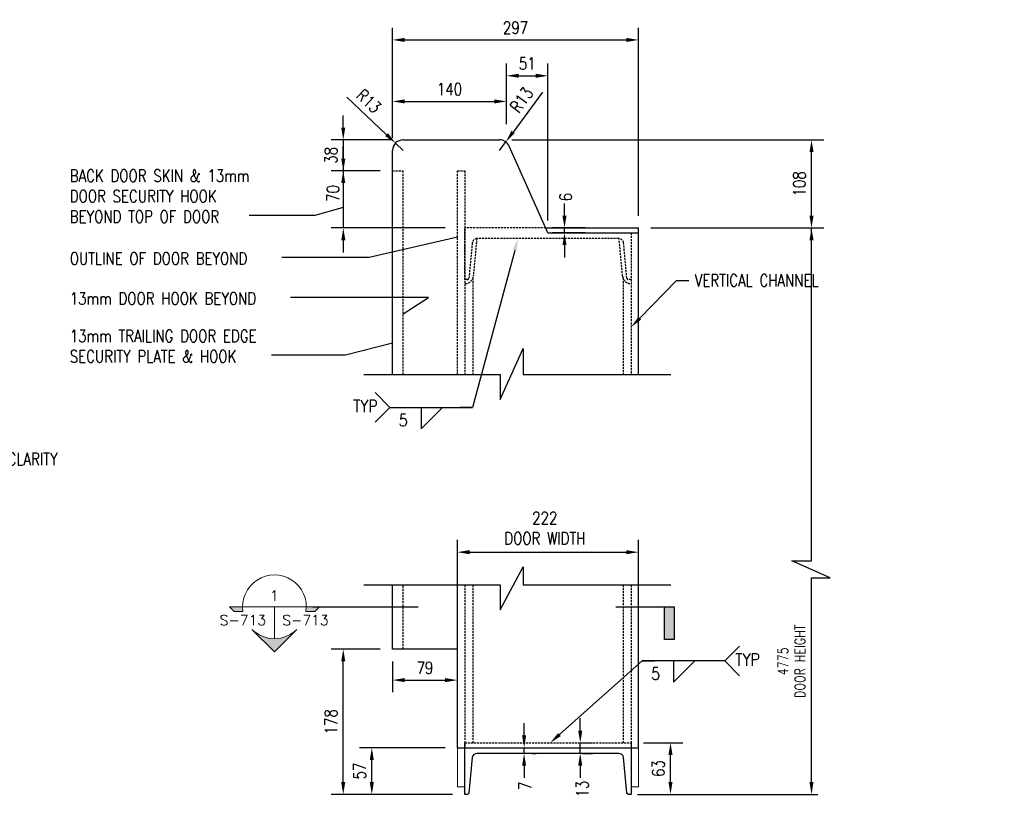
# Model space of a CAD drawing. Header units: millimetres. Extents: x -77 to 4361, y -1560 to 908.
# Tile 3 of 5: x 1292 to 2498, y -45 to 908. Entities that reach past the tile are written whole.
import ezdxf
from ezdxf import colors
from ezdxf.entities.mleader import LeaderData, LeaderLine
from ezdxf.enums import TextEntityAlignment as Align
from ezdxf.math import Vec2, Vec3

# ---------------------------------------------------------------- set-up
doc = ezdxf.new("R2010")
doc.units = ezdxf.units.MM
doc.linetypes.add('HIDDEN', pattern=[0.375, 0.25, -0.125])
for name, color, linetype in [('G-ANNO-TTLS', 1, 'Continuous'), ('S-ANNO-DIMS', 2, 'Continuous'), ('S-ANNO-TEXT', 2, 'Continuous'), ('S-DETL-CONC', 4, 'Continuous'), ('S-SDEL-DIMS', 3, 'Continuous'), ('S-SDEL-LW25', 3, 'Continuous'), ('S-SECT-CONC', 4, 'Continuous'), ('S-SECT-HIDE', 2, 'HIDDEN')]:
    doc.layers.add(name, color=color, linetype=linetype)
for name, color, linetype, lineweight in [('S-ANNO-SYMB', 3, 'Continuous', 18), ('S-SDEL-LW18', 190, 'Continuous', 18), ('S-SDEL-PATT', 170, 'Continuous', 18)]:
    doc.layers.add(name, color=color, linetype=linetype, lineweight=lineweight)
doc.styles.add('ROMANS', font='ROMANS.shx', dxfattribs={"width": 0.8})
doc.styles.add('STD1', font='simplex', dxfattribs={"height": 0.1})
doc.styles.add('Text', font='romans.shx', dxfattribs={"width": 0.8, "height": 3})
doc.dimstyles.new('NFL_1', dxfattribs={"dimscale": 0, "dimtxt": 3, "dimasz": 3, "dimexe": 3, "dimexo": 3, "dimgap": 1.5, "dimtad": 1, "dimdec": 0, "dimzin": 3, "dimdsep": 46, "dimtxsty": 'Text', "dimcen": 3, "dimdle": 3, "dimclrd": 1, "dimclre": 1, "dimclrt": 2, "dimadec": 0, "dimazin": 0, "dimtfac": 0.75, "dimtdec": 0, "dimtmove": 2, "dimatfit": 3, "dimfxl": 0.125, "dimtfillclr": 1, "dimfrac": 2, "dimtolj": 1, "dimtzin": 0, "dimarcsym": 1})
doc.dimstyles.get("Standard").update_dxf_attribs({"dimtxt": 0.125, "dimasz": 0.125, "dimexe": 0.18, "dimexo": 0.0625, "dimgap": 0.125, "dimtad": 0, "dimtih": 1, "dimtoh": 1, "dimdec": 4, "dimzin": 0, "dimdsep": 46, "dimtxsty": 'Text', "dimcen": 0.125, "dimclrt": 2, "dimadec": 0, "dimazin": 0, "dimtfac": 1, "dimtdec": 4, "dimtofl": 0, "dimtmove": 0, "dimatfit": 3, "dimfxl": 0.18, "dimtolj": 1, "dimtzin": 0, "dimarcsym": 0})

# ---------------------------------------------------------------- blocks, each defined once
blk = doc.blocks.new('*D61')
at = {"layer": 'Defpoints', "color": 0, "transparency": 16777216}
for p in [(2040.8, 22.6), (2089, 22.6), (2040.8, -40.6)]:
    blk.add_point(p, dxfattribs=at)
at = {"layer": 'S-SDEL-DIMS', "color": 1, "lineweight": -2, "transparency": 16777216}
for p, q in [((2055.8, 22.6), (2104, 22.6)), ((2089, -25.6), (2089, 7.6)), ((2055.8, -40.6), (2104, -40.6))]:
    blk.add_line(p, q, dxfattribs=at)
at = {"layer": 'S-SDEL-DIMS', "color": 1, "transparency": 16777216}
for points in [[(2086.5, 7.6), (2091.5, 7.6), (2089, 22.6)], [(2086.5, -25.6), (2091.5, -25.6), (2089, -40.6)]]:
    blk.add_solid(points, dxfattribs=at)
at = {"layer": 'S-SDEL-DIMS', "color": 2, "transparency": 16777216, "insert": (2074, -9), "char_height": 15, "attachment_point": 5, "rotation": 90, "style": 'Text'}
blk.add_mtext('\\A1;63', dxfattribs=at)
blk = doc.blocks.new('*D62')
at = {"layer": 'Defpoints', "color": 0, "transparency": 16777216}
for p in [(1879.5, 761.3), (2261.8, 761.3), (2049.8, 653.3)]:
    blk.add_point(p, dxfattribs=at)
at = {"layer": 'S-SDEL-DIMS', "color": 1, "lineweight": -2, "transparency": 16777216}
for p, q in [((1894.5, 761.3), (2276.8, 761.3)), ((2261.8, 668.3), (2261.8, 746.3)), ((2064.8, 653.3), (2276.8, 653.3))]:
    blk.add_line(p, q, dxfattribs=at)
at = {"layer": 'S-SDEL-DIMS', "color": 1, "transparency": 16777216}
for points in [[(2259.3, 746.3), (2264.3, 746.3), (2261.8, 761.3)], [(2259.3, 668.3), (2264.3, 668.3), (2261.8, 653.3)]]:
    blk.add_solid(points, dxfattribs=at)
at = {"layer": 'S-SDEL-DIMS', "color": 2, "transparency": 16777216, "insert": (2246.8, 707.3), "char_height": 15, "attachment_point": 5, "rotation": 90, "style": 'Text'}
blk.add_mtext('\\A1;108', dxfattribs=at)
blk = doc.blocks.new('*D63')
at = {"layer": 'Defpoints', "color": 0, "transparency": 16777216}
for p in [(1888, 808.4), (1888, 765.6), (1748.4, 748.3)]:
    blk.add_point(p, dxfattribs=at)
at = {"layer": 'S-SDEL-DIMS', "color": 1, "lineweight": -2, "transparency": 16777216}
for p, q in [((1748.4, 763.3), (1748.4, 823.4)), ((1888, 780.6), (1888, 823.4)), ((1763.4, 808.4), (1873, 808.4))]:
    blk.add_line(p, q, dxfattribs=at)
at = {"layer": 'S-SDEL-DIMS', "color": 1, "transparency": 16777216}
for points in [[(1763.4, 810.9), (1763.4, 805.9), (1748.4, 808.4)], [(1873, 810.9), (1873, 805.9), (1888, 808.4)]]:
    blk.add_solid(points, dxfattribs=at)
at = {"layer": 'S-SDEL-DIMS', "color": 2, "transparency": 16777216, "insert": (1818.2, 823.4), "char_height": 15, "attachment_point": 5, "style": 'Text'}
blk.add_mtext('\\A1;140', dxfattribs=at)
blk = doc.blocks.new('*D64')
at = {"layer": 'Defpoints', "color": 0, "transparency": 16777216}
for p in [(1938.8, 839.8), (1888, 808.4), (1938.8, 647.3)]:
    blk.add_point(p, dxfattribs=at)
at = {"layer": 'S-SDEL-DIMS', "color": 1, "lineweight": -2, "transparency": 16777216}
for p, q in [((1888, 823.4), (1888, 854.8)), ((1938.8, 662.3), (1938.8, 854.8)), ((1903, 839.8), (1923.8, 839.8))]:
    blk.add_line(p, q, dxfattribs=at)
at = {"layer": 'S-SDEL-DIMS', "color": 1, "transparency": 16777216}
for points in [[(1903, 842.3), (1903, 837.3), (1888, 839.8)], [(1923.8, 842.3), (1923.8, 837.3), (1938.8, 839.8)]]:
    blk.add_solid(points, dxfattribs=at)
at = {"layer": 'S-SDEL-DIMS', "color": 2, "transparency": 16777216, "insert": (1913.4, 854.8), "char_height": 15, "attachment_point": 5, "style": 'Text'}
blk.add_mtext('\\A1;51', dxfattribs=at)
blk = doc.blocks.new('*D65')
at = {"layer": 'Defpoints', "color": 0, "transparency": 16777216}
for p in [(1761.4, 761.3), (1688, 723.3), (1748.4, 723.3)]:
    blk.add_point(p, dxfattribs=at)
at = {"layer": 'S-SDEL-DIMS', "color": 1, "lineweight": -2, "transparency": 16777216}
for p, q in [((1688, 776.3), (1688, 791.3)), ((1746.4, 761.3), (1673, 761.3)), ((1688, 761.3), (1688, 723.3)), ((1733.4, 723.3), (1673, 723.3)), ((1688, 708.3), (1688, 693.3))]:
    blk.add_line(p, q, dxfattribs=at)
at = {"layer": 'S-SDEL-DIMS', "color": 1, "transparency": 16777216}
for points in [[(1685.5, 776.3), (1690.5, 776.3), (1688, 761.3)], [(1685.5, 708.3), (1690.5, 708.3), (1688, 723.3)]]:
    blk.add_solid(points, dxfattribs=at)
at = {"layer": 'S-SDEL-DIMS', "color": 2, "transparency": 16777216, "insert": (1673, 742.3), "char_height": 15, "attachment_point": 5, "rotation": 90, "style": 'Text'}
blk.add_mtext('\\A1;38', dxfattribs=at)
blk = doc.blocks.new('*D66')
at = {"layer": 'Defpoints', "color": 0, "transparency": 16777216}
for p in [(1748.4, 723.3), (1688.1, 653.3), (1827.8, 653.3)]:
    blk.add_point(p, dxfattribs=at)
at = {"layer": 'S-SDEL-DIMS', "color": 1, "lineweight": -2, "transparency": 16777216}
for p, q in [((1688.1, 738.3), (1688.1, 753.3)), ((1733.4, 723.3), (1673.1, 723.3)), ((1688.1, 723.3), (1688.1, 653.3)), ((1812.8, 653.3), (1673.1, 653.3)), ((1688.1, 638.3), (1688.1, 623.3))]:
    blk.add_line(p, q, dxfattribs=at)
at = {"layer": 'S-SDEL-DIMS', "color": 1, "transparency": 16777216}
for points in [[(1685.6, 738.3), (1690.6, 738.3), (1688.1, 723.3)], [(1685.6, 638.3), (1690.6, 638.3), (1688.1, 653.3)]]:
    blk.add_solid(points, dxfattribs=at)
at = {"layer": 'S-SDEL-DIMS', "color": 2, "transparency": 16777216, "insert": (1675.4, 695.6), "char_height": 15, "attachment_point": 5, "rotation": 90, "style": 'Text'}
blk.add_mtext('\\A1;70', dxfattribs=at)
blk = doc.blocks.new('*D67')
at = {"layer": 'Defpoints', "color": 0, "transparency": 16777216}
for p in [(1688, 137.2), (1748.4, 137.2), (1836.8, -40.6)]:
    blk.add_point(p, dxfattribs=at)
at = {"layer": 'S-SDEL-DIMS', "color": 1, "lineweight": -2, "transparency": 16777216}
for p, q in [((1733.4, 137.2), (1673, 137.2)), ((1688, -25.6), (1688, 122.2)), ((1821.8, -40.6), (1673, -40.6))]:
    blk.add_line(p, q, dxfattribs=at)
at = {"layer": 'S-SDEL-DIMS', "color": 1, "transparency": 16777216}
for points in [[(1685.5, 122.2), (1690.5, 122.2), (1688, 137.2)], [(1685.5, -25.6), (1690.5, -25.6), (1688, -40.6)]]:
    blk.add_solid(points, dxfattribs=at)
at = {"layer": 'S-SDEL-DIMS', "color": 2, "transparency": 16777216, "insert": (1673, 48.3), "char_height": 15, "attachment_point": 5, "rotation": 90, "style": 'Text'}
blk.add_mtext('\\A1;178', dxfattribs=at)
blk = doc.blocks.new('*D68')
at = {"layer": 'Defpoints', "color": 0, "transparency": 16777216}
for p in [(1723, 16.6), (1827.8, 16.6), (1836.8, -40.6)]:
    blk.add_point(p, dxfattribs=at)
at = {"layer": 'S-SDEL-DIMS', "color": 1, "lineweight": -2, "transparency": 16777216}
for p, q in [((1812.8, 16.6), (1708, 16.6)), ((1723, -25.6), (1723, 1.6)), ((1821.8, -40.6), (1708, -40.6))]:
    blk.add_line(p, q, dxfattribs=at)
at = {"layer": 'S-SDEL-DIMS', "color": 1, "transparency": 16777216}
for points in [[(1720.5, 1.6), (1725.5, 1.6), (1723, 16.6)], [(1720.5, -25.6), (1725.5, -25.6), (1723, -40.6)]]:
    blk.add_solid(points, dxfattribs=at)
at = {"layer": 'S-SDEL-DIMS', "color": 2, "transparency": 16777216, "insert": (1708, -12), "char_height": 15, "attachment_point": 5, "rotation": 90, "style": 'Text'}
blk.add_mtext('\\A1;57', dxfattribs=at)
blk = doc.blocks.new('*D69')
at = {"layer": 'Defpoints', "color": 0, "transparency": 16777216}
for p in [(1748.4, 137.2), (1827.8, 99.4), (1827.8, 99)]:
    blk.add_point(p, dxfattribs=at)
at = {"layer": 'S-SDEL-DIMS', "color": 1, "lineweight": -2, "transparency": 16777216}
for p, q in [((1748.4, 122.2), (1748.4, 84.4)), ((1827.8, 114), (1827.8, 114.4)), ((1763.4, 99.4), (1812.8, 99.4))]:
    blk.add_line(p, q, dxfattribs=at)
at = {"layer": 'S-SDEL-DIMS', "color": 1, "transparency": 16777216}
for points in [[(1763.4, 101.9), (1763.4, 96.9), (1748.4, 99.4)], [(1812.8, 101.9), (1812.8, 96.9), (1827.8, 99.4)]]:
    blk.add_solid(points, dxfattribs=at)
at = {"layer": 'S-SDEL-DIMS', "color": 2, "transparency": 16777216, "insert": (1788.1, 114.4), "char_height": 15, "attachment_point": 5, "style": 'Text'}
blk.add_mtext('\\A1;79', dxfattribs=at)
blk = doc.blocks.new('*D70')
at = {"layer": 'Defpoints', "color": 0, "transparency": 16777216}
for p in [(2049.8, 256.1), (2049.8, 146.9), (1827.8, 99.4)]:
    blk.add_point(p, dxfattribs=at)
at = {"layer": 'S-SDEL-DIMS', "color": 1, "lineweight": -2, "transparency": 16777216}
for p, q in [((1827.8, 114.4), (1827.8, 271.1)), ((2049.8, 161.9), (2049.8, 271.1)), ((1842.8, 256.1), (2034.8, 256.1))]:
    blk.add_line(p, q, dxfattribs=at)
at = {"layer": 'S-SDEL-DIMS', "color": 1, "transparency": 16777216}
for points in [[(1842.8, 258.6), (1842.8, 253.6), (1827.8, 256.1)], [(2034.8, 258.6), (2034.8, 253.6), (2049.8, 256.1)]]:
    blk.add_solid(points, dxfattribs=at)
at = {"layer": 'S-SDEL-DIMS', "color": 2, "transparency": 16777216, "insert": (1935, 285.6), "char_height": 15, "attachment_point": 5, "style": 'Text'}
blk.add_mtext('\\A1;222\\PDOOR WIDTH', dxfattribs=at)
blk = doc.blocks.new('*D71')
at = {"layer": 'Defpoints', "color": 0, "transparency": 16777216}
for p in [(1904.7, 16.6), (1909.6, 16.6), (1904.7, 9.6)]:
    blk.add_point(p, dxfattribs=at)
at = {"layer": 'S-SDEL-DIMS', "color": 1, "lineweight": -2, "transparency": 16777216}
for p, q in [((1909.6, 31.6), (1909.6, 46.6)), ((1909.6, 9.6), (1909.6, 16.6)), ((1919.7, 16.6), (1924.6, 16.6)), ((1919.7, 9.6), (1924.6, 9.6)), ((1909.6, -5.4), (1909.6, -20.4))]:
    blk.add_line(p, q, dxfattribs=at)
at = {"layer": 'S-SDEL-DIMS', "color": 1, "transparency": 16777216}
for points in [[(1907.1, 31.6), (1912.1, 31.6), (1909.6, 16.6)], [(1907.1, -5.4), (1912.1, -5.4), (1909.6, 9.6)]]:
    blk.add_solid(points, dxfattribs=at)
at = {"layer": 'S-SDEL-DIMS', "color": 2, "transparency": 16777216, "insert": (1910.6, -30.1), "char_height": 15, "attachment_point": 5, "rotation": 90, "style": 'Text'}
blk.add_mtext('\\A1;7', dxfattribs=at)
blk = doc.blocks.new('*D72')
at = {"layer": 'Defpoints', "color": 0, "transparency": 16777216}
for p in [(1966.3, 22.6), (1978.4, 22.6), (1966.3, 9.6)]:
    blk.add_point(p, dxfattribs=at)
at = {"layer": 'S-SDEL-DIMS', "color": 1, "lineweight": -2, "transparency": 16777216}
for p, q in [((1978.4, 37.6), (1978.4, 52.6)), ((1978.4, 9.6), (1978.4, 22.6)), ((1981.3, 22.6), (1993.4, 22.6)), ((1981.3, 9.6), (1993.4, 9.6)), ((1978.4, -5.4), (1978.4, -20.4))]:
    blk.add_line(p, q, dxfattribs=at)
at = {"layer": 'S-SDEL-DIMS', "color": 1, "transparency": 16777216}
for points in [[(1975.9, 37.6), (1980.9, 37.6), (1978.4, 22.6)], [(1975.9, -5.4), (1980.9, -5.4), (1978.4, 9.6)]]:
    blk.add_solid(points, dxfattribs=at)
at = {"layer": 'S-SDEL-DIMS', "color": 2, "transparency": 16777216, "insert": (1981.1, -34.1), "char_height": 15, "attachment_point": 5, "rotation": 90, "style": 'Text'}
blk.add_mtext('\\A1;13', dxfattribs=at)
blk = doc.blocks.new('*D73')
at = {"layer": 'Defpoints', "color": 0, "transparency": 16777216}
for p in [(1959.1, 653.3), (1999.6, 653.3), (1999.6, 647.3)]:
    blk.add_point(p, dxfattribs=at)
at = {"layer": 'S-SDEL-DIMS', "color": 1, "lineweight": -2, "transparency": 16777216}
for p, q in [((1959.1, 668.3), (1959.1, 683.3)), ((1984.6, 653.3), (1944.1, 653.3)), ((1959.1, 647.3), (1959.1, 653.3)), ((1984.6, 647.3), (1944.1, 647.3)), ((1959.1, 632.3), (1959.1, 617.3))]:
    blk.add_line(p, q, dxfattribs=at)
at = {"layer": 'S-SDEL-DIMS', "color": 1, "transparency": 16777216}
for points in [[(1956.6, 668.3), (1961.6, 668.3), (1959.1, 653.3)], [(1956.6, 632.3), (1961.6, 632.3), (1959.1, 647.3)]]:
    blk.add_solid(points, dxfattribs=at)
at = {"layer": 'S-SDEL-DIMS', "color": 2, "transparency": 16777216, "insert": (1960.5, 691.1), "char_height": 15, "attachment_point": 5, "rotation": 90, "style": 'Text'}
blk.add_mtext('\\A1;6', dxfattribs=at)
blk = doc.blocks.new('GH2027')
h = blk.add_hatch(color=0)
h.paths.add_polyline_path([(-0.3125, 0), (-0.4419, 0), (-0.3949, -0.0471), (-0.3089, -0.0471, -0.037831)])
h.paths.add_polyline_path([(0.221, -0.221, -0.414214), (-0.221, -0.221), (0, -0.4419)])
h.paths.add_polyline_path([(0.4419, 0), (0.3125, 0, -0.037831), (0.3089, -0.0471), (0.3949, -0.0471)])
at = {"color": 0}
blk.add_line((0, 0), (0, -0.3125), dxfattribs=at)
for points in [[(0.3089, -0.0471, 1.163965), (-0.3089, -0.0471), (-0.3949, -0.0471), (-0.4419, 0), (0.4419, 0), (0.3949, -0.0471)], [(-0.221, -0.221, 0.414214), (0.221, -0.221), (0, -0.4419)]]:
    blk.add_lwpolyline(points, format="xyb", close=True, dxfattribs=at)
at = {"color": 0, "linetype": 'ByBlock', "lineweight": -2, "style": 'STD1'}
blk.add_attdef('NUM', text='', height=0.1, dxfattribs=at).set_placement((-0.001, 0.0597), align=Align.CENTER)
blk.add_attdef('APPLIES', text='', height=0.1, dxfattribs=at).set_placement((-0.0826, -0.1809), align=Align.RIGHT)
for tag, p in [('DRAWN', (0.0767, -0.1809)), ('NOTE', (0.2437, -0.3861))]:
    blk.add_attdef(tag, p, '', height=0.1, dxfattribs=at)
blk = doc.blocks.new('FLAG')
blk.add_hatch(color=0).paths.add_polyline_path([(-11.91, 8.03), (-14.29, 8.03), (-14.29, 0), (-11.91, 0)])
at = {"color": 0}
blk.add_lwpolyline([(0, 0), (-14.29, 0), (-14.29, 8.03), (-11.91, 8.03), (-11.91, 0)], dxfattribs=at)
blk = doc.blocks.new('*D74')
at = {"layer": 'Defpoints', "color": 0, "transparency": 16777216}
for p in [(2049.8, 883.7), (1748.4, 748.3), (2049.8, 653.3)]:
    blk.add_point(p, dxfattribs=at)
at = {"layer": 'S-SDEL-DIMS', "color": 1, "lineweight": -2, "transparency": 16777216}
for p, q in [((1748.4, 763.3), (1748.4, 898.7)), ((2049.8, 668.3), (2049.8, 898.7)), ((1763.4, 883.7), (2034.8, 883.7))]:
    blk.add_line(p, q, dxfattribs=at)
at = {"layer": 'S-SDEL-DIMS', "color": 1, "transparency": 16777216}
for points in [[(1763.4, 886.2), (1763.4, 881.2), (1748.4, 883.7)], [(2034.8, 886.2), (2034.8, 881.2), (2049.8, 883.7)]]:
    blk.add_solid(points, dxfattribs=at)
at = {"layer": 'S-SDEL-DIMS', "color": 2, "transparency": 16777216, "insert": (1899.1, 898.7), "char_height": 15, "attachment_point": 5, "style": 'Text'}
blk.add_mtext('\\A1;297', dxfattribs=at)
blk = doc.blocks.new('*D75')
at = {"layer": 'Defpoints', "color": 0, "transparency": 16777216}
for p in [(1879.5, 748.3), (1887.2, 758.8)]:
    blk.add_point(p, dxfattribs=at)
at = {"layer": 'S-SDEL-DIMS', "color": 1, "lineweight": -2, "transparency": 16777216}
for p, q in [((1932.1, 819.9), (1896.1, 770.9)), ((1879.5, 748.3), (1887.2, 758.8))]:
    blk.add_line(p, q, dxfattribs=at)
at = {"layer": 'S-SDEL-DIMS', "color": 1, "transparency": 16777216}
blk.add_solid([(1894.1, 772.4), (1898.1, 769.4), (1887.2, 758.8)], dxfattribs=at)
at = {"layer": 'S-SDEL-DIMS', "color": 2, "transparency": 16777216, "insert": (1906.5, 810.3), "char_height": 15, "attachment_point": 5, "rotation": 53.6985, "style": 'Text'}
blk.add_mtext('\\A1;R13', dxfattribs=at)
blk = doc.blocks.new('*D76')
at = {"layer": 'Defpoints', "color": 0, "transparency": 16777216}
for p in [(1752, 757.3), (1761.4, 748.3)]:
    blk.add_point(p, dxfattribs=at)
at = {"layer": 'S-SDEL-DIMS', "color": 1, "lineweight": -2, "transparency": 16777216}
for p, q in [((1692.5, 813.6), (1741.1, 767.6)), ((1761.4, 748.3), (1752, 757.3))]:
    blk.add_line(p, q, dxfattribs=at)
at = {"layer": 'S-SDEL-DIMS', "color": 1, "transparency": 16777216}
blk.add_solid([(1742.8, 769.4), (1739.4, 765.8), (1752, 757.3)], dxfattribs=at)
at = {"layer": 'S-SDEL-DIMS', "color": 2, "transparency": 16777216, "insert": (1719.4, 808.7), "char_height": 15, "attachment_point": 5, "rotation": 316.5686, "style": 'Text'}
blk.add_mtext('\\A1;R13', dxfattribs=at)

msp = doc.modelspace()

# ---------------------------------------------------------------- linework, layer by layer
at = {"layer": 'G-ANNO-TTLS'}
msp.add_line((1650.6, 189.2), (1779.7, 189.2), dxfattribs=at)
at = {"layer": 'S-ANNO-DIMS'}
for p, q in [((1745.2, 433.5), (1727, 451.6)), ((1745.2, 433.5), (1727, 415.4)), ((1745.2, 433.5), (1846.3, 433.5)), ((2155.5, 122.9), (2173.6, 141.1)), ((2155.5, 122.9), (2054.3, 122.9)), ((2155.5, 122.9), (2173.6, 104.8))]:
    msp.add_line(p, q, dxfattribs=at)
at = {"layer": 'S-ANNO-DIMS', "extrusion": (0, 0, -1)}
for p, q in [((1783.4, 433.5), (1783.4, 407.4)), ((1783.4, 407.4), (1809.5, 433.5)), ((2092.6, 122.9), (2092.6, 96.8)), ((2092.6, 96.8), (2118.7, 122.9))]:
    msp.add_line(p, q, dxfattribs=at)
at = {"layer": 'S-DETL-CONC'}
for p, q in [((1761.4, 761.3), (1879.5, 761.3)), ((1748.4, 473.6), (1748.4, 748.3)), ((1938.8, 647.3), (1891.4, 753.6)), ((1938.8, 647.3), (2049.8, 647.3)), ((2049.8, 473.6), (2049.8, 647.3)), ((1748.4, 137.2), (1748.4, 216)), ((2049.8, 16.6), (2049.8, 216)), ((1827.8, 137.2), (1748.4, 137.2)), ((1827.8, 16.6), (1827.8, 137.2)), ((1827.8, 16.6), (2049.8, 16.6))]:
    msp.add_line(p, q, dxfattribs=at)
for centre, start, end in [((1761.4, 748.3), 90, 180), ((1879.5, 748.3), 24.0184, 90)]:
    msp.add_arc(centre, 13, start, end, dxfattribs=at)
at = {"layer": 'S-SDEL-DIMS'}
for p, q in [((2065.6, 653.3), (2269.7, 653.3)), ((2261.8, 370.5), (2261.8, 653.3)), ((2261.8, -25.6), (2261.8, 193.2)), ((2048.7, -40.6), (2269.7, -40.6))]:
    msp.add_line(p, q, dxfattribs=at)
msp.add_lwpolyline([(2261.8, 193.2), (2261.8, 224.5), (2284.6, 224.5), (2237.6, 245.6), (2261.8, 245.6), (2261.8, 370.5)], dxfattribs=at)
for points in [[(2259.3, 638.3), (2264.3, 638.3), (2261.8, 653.3)], [(2259.3, -25.6), (2264.3, -25.6), (2261.8, -40.6)]]:
    msp.add_solid(points, dxfattribs=at)
at = {"layer": 'S-SDEL-LW18'}
for points in [[(1827.8, 16.6), (1827.8, -31.4), (1836.8, -31.4)], [(2049.8, 16.6), (2049.8, -31.4), (2040.8, -31.4)]]:
    msp.add_lwpolyline(points, dxfattribs=at)
at = {"layer": 'S-SDEL-LW25'}
for p in [(1936.1, 653.3), (2049.8, 647.3)]:
    msp.add_line(p, (2049.8, 653.3), dxfattribs=at)
msp.add_lwpolyline([(1836.8, 16.6), (1836.8, 22.6)], dxfattribs=at)
msp.add_lwpolyline([(2040.8, 16.6), (2040.8, -40.6), (2037.5, -40.6, -0.375397), (2035.5, -38.9), (2031.5, 4.4, 0.375397), (2025.5, 9.6), (1852, 9.6, 0.375397), (1846.1, 4.4), (1842, -38.9, -0.375397), (1840, -40.6), (1836.8, -40.6), (1836.8, 16.6)], format="xyb", dxfattribs=at)
at = {"layer": 'S-SECT-CONC'}
for points in [[(1713.4, 473.6), (1880.1, 473.6), (1880.1, 443.2), (1908.3, 505.8), (1908.3, 473.6), (2089.4, 473.6)], [(1713.4, 216), (1880.1, 216), (1880.1, 185.6), (1908.3, 238.3), (1908.3, 216), (2089.4, 216)]]:
    msp.add_lwpolyline(points, dxfattribs=at)
at = {"layer": 'S-SECT-HIDE', "ltscale": 10}
for p, q in [((1748.4, 723.3), (1761.4, 723.3)), ((1761.4, 473.6), (1761.4, 723.3)), ((1827.8, 473.6), (1827.8, 723.3)), ((1827.8, 723.3), (1836.8, 723.3)), ((1836.8, 723.3), (1836.8, 473.6)), ((1936.1, 653.3), (1836.8, 653.3)), ((1851.6, 640.3), (1847.3, 594.2)), ((2030.3, 594.2), (2026, 640.3)), ((1846.7, 591.7), (1846.7, 473.6)), ((2030.9, 591.7), (2030.9, 473.6)), ((1837.3, 585.2), (1836.8, 585.2)), ((2040.8, 585.2), (2040.3, 585.2)), ((2040.8, 590.2), (2040.8, 473.6)), ((1761.4, 137.2), (1761.4, 216)), ((1827.8, 137.2), (1827.8, 216)), ((1836.8, 216), (1836.8, 16.6)), ((1846.7, 216), (1846.7, 22.6)), ((2030.9, 216), (2030.9, 22.6)), ((2040.8, 216), (2040.8, 16.6))]:
    msp.add_line(p, q, dxfattribs=at)
msp.add_lwpolyline([(2040.8, 647.3), (2040.8, 590.2), (2037.5, 590.2, -0.375397), (2035.5, 591.9), (2031.5, 635.1, 0.375397), (2025.5, 640.3), (1852, 640.3, 0.375397), (1846.1, 635.1), (1842, 591.9, -0.375397), (1840, 590.2), (1836.8, 590.2), (1836.8, 653.3)], format="xyb", dxfattribs=at)
msp.add_lwpolyline([(1836.8, 22.6), (2040.8, 22.6), (2040.8, 16.6)], dxfattribs=at)
for centre, start, end in [((1837.3, 595.2), 270, 354.6288), ((2040.3, 595.2), 185.3712, 270)]:
    msp.add_arc(centre, 10, start, end, dxfattribs=at)

# ---------------------------------------------------------------- block references
at = {"layer": 'G-ANNO-TTLS', "xscale": 5, "yscale": 5, "zscale": 5, "rotation": 180}
msp.add_blockref('FLAG', (2022.1, 189.2), dxfattribs=at)
at = {"layer": 'S-ANNO-SYMB', "xscale": 125, "yscale": 125, "zscale": 125}
msp.add_blockref('GH2027', (1603.7, 189.2), dxfattribs=at).add_auto_attribs({'NUM': '1', 'APPLIES': 'S-713', 'DRAWN': 'S-713'})

# ---------------------------------------------------------------- texts
at = {"layer": 'S-ANNO-TEXT', "style": 'ROMANS', "width": 0.85}
for s, p in [('TYP', (1700.1, 427.6)), ('5', (1756.1, 410.3)), ('TYP', (2168.4, 117)), ('5', (2065.3, 99.8))]:
    msp.add_text(s, height=15, dxfattribs=at).set_placement(p)
at = {"layer": 'S-ANNO-TEXT', "char_height": 15, "attachment_point": 7, "style": 'ROMANS'}
for s, insert in [('\\A1;BACK DOOR SKIN & 13mm\\PDOOR SECURITY HOOK\\PBEYOND TOP OF DOOR', (1352.9, 659.8)), ('\\A1;OUTLINE OF DOOR BEYOND', (1352.9, 608.4)), ('\\A1;13mm DOOR HOOK BEYOND', (1352.9, 559.4)), ('\\A1;13mm TRAILING DOOR EDGE\\PSECURITY PLATE & HOOK', (1352.9, 488.6))]:
    msp.add_mtext(s, dxfattribs=dict(at, insert=insert))
at = {"layer": 'S-SDEL-DIMS', "insert": (2237.2, 122.4), "char_height": 12.5, "attachment_point": 5, "rotation": 90, "style": 'ROMANS'}
msp.add_mtext('\\A1;4775\\PDOOR HEIGHT', dxfattribs=at)

# ---------------------------------------------------------------- dimensions: what is measured, and where the dimension line sits
at = {"layer": 'S-SDEL-DIMS'}
dim = msp.add_linear_dim(base=(2049.8, 883.7), p1=(1748.4, 748.3), p2=(2049.8, 653.3), text='297', dimstyle='NFL_1', dxfattribs=at)
dim.commit()
dim.dimension.update_dxf_attribs({"geometry": '*D74', "text_midpoint": (1899.1, 898.7)})
for base, p1, p2, picture, middle in [((1938.8, 839.8), (1888, 808.4), (1938.8, 647.3), '*D64', (1913.4, 854.8)), ((1888, 808.4), (1748.4, 748.3), (1888, 765.6), '*D63', (1818.2, 823.4)), ((1827.8, 99.4), (1748.4, 137.2), (1827.8, 99), '*D69', (1788.1, 114.4))]:
    dim = msp.add_linear_dim(base=base, p1=p1, p2=p2, dimstyle='NFL_1', dxfattribs=at)
    dim.commit()
    dim.dimension.update_dxf_attribs({"geometry": picture, "text_midpoint": middle})
dim = msp.add_radius_dim(center=(1761.4, 748.3), mpoint=(1752, 757.3), dimstyle='NFL_1', dxfattribs=at)
dim.commit()
dim.dimension.update_dxf_attribs({"geometry": '*D76', "text_midpoint": (1709.1, 797.8), "dimtype": 164})
dim = msp.add_radius_dim(center=(1879.5, 748.3), mpoint=(1887.2, 758.8), dimstyle='NFL_1', dxfattribs=at)
dim.commit()
dim.dimension.update_dxf_attribs({"geometry": '*D75', "text_midpoint": (1906.5, 810.3)})
for base, p1, p2, picture, middle in [((1688, 723.3), (1761.4, 761.3), (1748.4, 723.3), '*D65', (1673, 742.3)), ((2261.8, 761.3), (2049.8, 653.3), (1879.5, 761.3), '*D62', (2246.8, 707.3)), ((1688, 137.2), (1836.8, -40.6), (1748.4, 137.2), '*D67', (1673, 48.3)), ((1723, 16.6), (1836.8, -40.6), (1827.8, 16.6), '*D68', (1708, -12)), ((2089, 22.6), (2040.8, -40.6), (2040.8, 22.6), '*D61', (2074, -9))]:
    dim = msp.add_linear_dim(base=base, p1=p1, p2=p2, angle=90, dimstyle='NFL_1', dxfattribs=at)
    dim.commit()
    dim.dimension.update_dxf_attribs({"geometry": picture, "text_midpoint": middle})
for base, p1, p2, picture, middle in [((1688.1, 653.3), (1748.4, 723.3), (1827.8, 653.3), '*D66', (1675.4, 695.6)), ((1959.1, 653.3), (1999.6, 647.3), (1999.6, 653.3), '*D73', (1960.5, 691.1)), ((1978.4, 22.6), (1966.3, 9.6), (1966.3, 22.6), '*D72', (1981.1, -34.1)), ((1909.6, 16.6), (1904.7, 9.6), (1904.7, 16.6), '*D71', (1910.6, -30.1))]:
    dim = msp.add_linear_dim(base=base, p1=p1, p2=p2, angle=90, dimstyle='NFL_1', dxfattribs=at)
    dim.commit()
    dim.dimension.update_dxf_attribs({"geometry": picture, "text_midpoint": middle, "dimtype": 160})
dim = msp.add_linear_dim(base=(2049.8, 256.1), p1=(1827.8, 99.4), p2=(2049.8, 146.9), text='<>\\PDOOR WIDTH', dimstyle='NFL_1', dxfattribs=at)
dim.commit()
dim.dimension.update_dxf_attribs({"geometry": '*D70', "text_midpoint": (1935, 285.6), "dimtype": 160})

# ---------------------------------------------------------------- leaders
at = {"layer": 'S-ANNO-TEXT', "annotation_type": 0, "has_hookline": 1, "hookline_direction": 1}
for points, override, text_width in [([(1688, 678.4), (1653.2, 668.5), (1572.9, 668.5)], {"dimscale": 0, "dimasz": 3, "dimgap": 1.58, "dimtad": 0, "dimldrblk": 'DotSmall'}, 251.4), ([(1827.8, 642.1), (1719.7, 617.2), (1612.9, 617.2)], {"dimscale": 0, "dimasz": 3, "dimgap": 1.58, "dimtad": 0}, 246.9), ([(1761.4, 548.3), (1792.6, 568.2), (1623.4, 568.2)], {"dimscale": 0, "dimasz": 3, "dimgap": 1.58, "dimtad": 0}, 257.1), ([(1748.4, 512.1), (1690.8, 497.4), (1600, 497.4)], {"dimscale": 0, "dimasz": 3, "dimgap": 1.58, "dimtad": 0}, 258.3)]:
    msp.add_leader(points, dimstyle='Standard', override=override, dxfattribs=dict(at, text_width=text_width))
at = {"layer": 'S-ANNO-TEXT'}
ml = msp.add_multileader_mtext('Standard', dxfattribs=at)
ml.set_content('VERTICAL CHANNEL', color=3, style='Text')
ml.set_leader_properties(color=2)
ml.build(insert=Vec2(0, 0))
ml.multileader.update_dxf_attribs({"text_right_attachment_type": 3, "dogleg_length": 3, "arrow_head_size": 15, "scale": 5})
ctx = ml.context
ctx.base_point, ctx.scale, ctx.char_height, ctx.arrow_head_size, ctx.landing_gap_size, ctx.plane_origin = Vec3(2111.3, 589.1), 5, 15, 15, 7.5, Vec3(2040.8, 531.9)
ctx.right_attachment = 3
notes = []
notes.append((ctx, [(0, (1, 1, 0), (2096.3, 589.1), (1, 0), 15, [(0, [(2040.8, 531.9)], 0, [])])]))
ctx.mtext.insert, ctx.mtext.width, ctx.mtext.flow_direction = Vec3(2118.8, 596.6), 75.838, 5
at = {"layer": 'S-ANNO-TEXT', "ltscale": 10}
ml = msp.add_multileader_mtext('Standard', dxfattribs=at)
ml.set_content('INTERIOR COMPONENTS NOT SHOWN FOR CLARITY', color=3, style='Text')
ml.set_leader_properties(color=2)
ml.build(insert=Vec2(0, 0))
ml.multileader.update_dxf_attribs({"text_right_attachment_type": 3, "dogleg_length": 3, "arrow_head_size": 15, "scale": 5})
ctx = ml.context
ctx.base_point, ctx.scale, ctx.char_height, ctx.arrow_head_size, ctx.landing_gap_size, ctx.plane_origin = Vec3(931.3, 370.2), 5, 15, 15, 7.5, Vec3(886.6, 143.9)
ctx.right_attachment = 3
notes.append((ctx, [(0, (1, 1, 0), (916.3, 370.2), (1, 0), 15, [(0, [(886.6, 143.9)], 0, [])])]))
ctx.mtext.insert, ctx.mtext.width, ctx.mtext.flow_direction = Vec3(938.8, 377.7), 208.198, 5
at = {"layer": 'S-SDEL-PATT', "ltscale": 10}
ml = msp.add_multileader_mtext('Standard', dxfattribs=at)
ml.set_content('', color=3, style='Text')
ml.set_leader_properties(color=2)
ml.build(insert=Vec2(0, 0))
ml.multileader.update_dxf_attribs({"text_right_attachment_type": 3, "dogleg_length": 3, "arrow_head_size": 15, "scale": 5})
ctx = ml.context
ctx.base_point, ctx.scale, ctx.char_height, ctx.arrow_head_size, ctx.landing_gap_size, ctx.plane_origin = Vec3(1816.3, 433.5), 5, 15, 15, 7.5, Vec3(1833.1, 418.4)
ctx.right_attachment, ctx.text_align_type = 3, 2
notes.append((ctx, [(1, (1, 1, 0), (1846.3, 433.5), (-1, 0), 15, [(1, [(1902, 640.3)], 0, [])])]))
ctx.mtext.insert, ctx.mtext.alignment, ctx.mtext.flow_direction = Vec3(1823.8, 441), 3, 5
ml = msp.add_multileader_mtext('Standard', dxfattribs=at)
ml.set_content('', color=3, style='Text')
ml.set_leader_properties(color=2)
ml.build(insert=Vec2(0, 0))
ml.multileader.update_dxf_attribs({"text_right_attachment_type": 3, "dogleg_length": 3, "arrow_head_size": 15, "scale": 5})
ctx = ml.context
ctx.base_point, ctx.scale, ctx.char_height, ctx.arrow_head_size, ctx.landing_gap_size, ctx.plane_origin = Vec3(2069.3, 122.9), 5, 15, 15, 7.5, Vec3(2185.1, 77.2)
ctx.right_attachment = 3
notes.append((ctx, [(0, (1, 1, 0), (2054.3, 122.9), (1, 0), 15, [(1, [(1941.7, 22.6)], 0, [])])]))
ctx.mtext.insert, ctx.mtext.flow_direction = Vec3(2076.8, 130.4), 5
for ctx, leaders in notes:
    for number, flags, end, landing, length, lines in leaders:
        leader = LeaderData()
        leader.index, (leader.has_last_leader_line, leader.has_dogleg_vector, leader.attachment_direction) = number, flags
        leader.last_leader_point, leader.dogleg_vector, leader.dogleg_length = Vec3(end), Vec3(landing), length
        for number, points, colour, breaks in lines:
            line = LeaderLine()
            line.index, line.vertices, line.color, line.breaks = number, Vec3.list(points), colors.encode_raw_color(colour), breaks
            leader.lines.append(line)
        ctx.leaders.append(leader)

doc.saveas('drawing.dxf')
